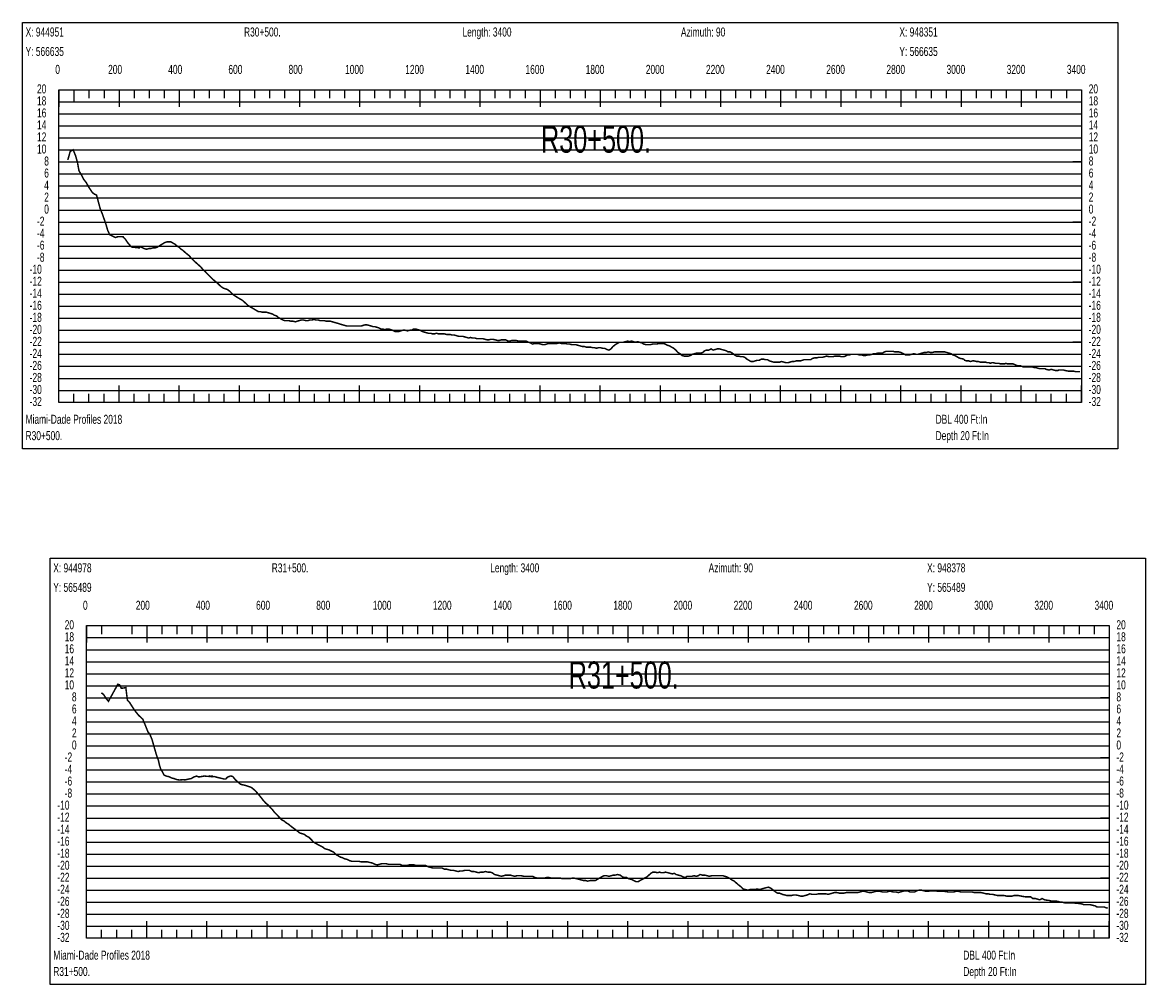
# Model space of a CAD drawing. Header units: inches. Extents: x 471865 to 538526, y 1054316 to 1102451.
# Tile 75 of 131: x 486997 to 490731, y 1099200 to 1102401. Entities that reach past the tile are written whole.
import ezdxf

# ---------------------------------------------------------------- set-up
doc = ezdxf.new("R2010")
doc.units = ezdxf.units.IN
doc.header["$MEASUREMENT"] = 0
for name, color, linetype in [('LABELS', 7, 'Continuous'), ('X_Gr1', 7, 'Continuous'), ('XSECTION', 7, 'Continuous')]:
    doc.layers.add(name, color=color, linetype=linetype)
doc.styles.get("Standard").update_dxf_attribs({"font": 'arial.ttf'})

msp = doc.modelspace()

# ---------------------------------------------------------------- linework, layer by layer
at = {"layer": 'X_Gr1', "color": 6, "linetype": 'Continuous', "lineweight": 18, "true_color": 0xff00ff, "transparency": 33554687, "const_width": 5}
for points in [[(487147.5, 1101943.5), (487147.5, 1101943.5), (487155.6, 1101972.2), (487165.3, 1101977.3), (487173, 1101958.7), (487179.6, 1101935.6), (487184.7, 1101907.3), (487191.3, 1101896.3), (487200.6, 1101878.8), (487209.8, 1101866.9), (487216.3, 1101854.4), (487228.8, 1101835.7), (487235, 1101830.3), (487243.1, 1101826.6), (487248.8, 1101805.3), (487255.5, 1101780.6), (487261.6, 1101765.9), (487273.3, 1101732.8), (487280.4, 1101709), (487286.7, 1101695.2), (487296.2, 1101690.4), (487305.4, 1101685.6), (487313.9, 1101688.1), (487321.4, 1101688.3), (487331.3, 1101688), (487339.1, 1101679.6), (487347.1, 1101667.8), (487353, 1101660.7), (487359.5, 1101653.9), (487366.2, 1101653.2), (487372.5, 1101652.4), (487378.8, 1101651.7), (487384.8, 1101650.9), (487385.4, 1101655), (487393.2, 1101653), (487400.5, 1101649), (487406.5, 1101647), (487411.8, 1101647), (487417.5, 1101649), (487423.7, 1101649), (487430.5, 1101651), (487437.5, 1101651), (487444.3, 1101653), (487450.8, 1101657), (487457.2, 1101661), (487463.8, 1101665), (487470.4, 1101669), (487477, 1101671), (487483.7, 1101671), (487490.4, 1101671), (487497.3, 1101667), (487504.3, 1101663), (487511.1, 1101657), (487517.6, 1101653), (487523.6, 1101647), (487529.9, 1101643), (487536.5, 1101637), (487543.6, 1101631), (487551.1, 1101625), (487557.9, 1101617), (487564.1, 1101611), (487570.3, 1101605), (487576.8, 1101599), (487583.7, 1101593), (487590.2, 1101587), (487596.9, 1101579), (487603.8, 1101573), (487610.9, 1101565), (487617.4, 1101559), (487623.2, 1101553), (487629.1, 1101547), (487636.2, 1101541), (487644, 1101535), (487651.9, 1101527), (487658.8, 1101521), (487664.8, 1101517), (487670.8, 1101515), (487677.7, 1101513), (487685.5, 1101507), (487693.4, 1101499), (487700.6, 1101493), (487707.1, 1101489), (487713.5, 1101485), (487720.4, 1101481), (487727.4, 1101477), (487734.3, 1101471), (487741, 1101465), (487747.4, 1101459), (487754.1, 1101455), (487760.9, 1101451), (487767.7, 1101447), (487774.4, 1101443), (487781.1, 1101439), (487787.8, 1101439), (487794.3, 1101437), (487800.8, 1101437), (487807.6, 1101437), (487814.6, 1101435), (487821.6, 1101433), (487828, 1101431), (487834.4, 1101427), (487841.2, 1101425), (487848.4, 1101419), (487855.8, 1101415), (487862.8, 1101411), (487869, 1101409), (487875.1, 1101409), (487881.9, 1101409), (487889.6, 1101407), (487897.3, 1101407), (487904.1, 1101405), (487910.4, 1101407), (487916.8, 1101409), (487923.9, 1101411), (487931.5, 1101411), (487938.9, 1101409), (487945.8, 1101409), (487952.1, 1101411), (487958.7, 1101411), (487965.7, 1101413), (487972.9, 1101411), (487979.9, 1101411), (487986.6, 1101409), (487993.5, 1101409), (488000.5, 1101409), (488007.5, 1101407), (488014.3, 1101407), (488020.8, 1101407), (488027.7, 1101405), (488034.7, 1101403), (488041.6, 1101401), (488048.3, 1101399), (488054.7, 1101397), (488061.5, 1101395), (488068.6, 1101393), (488075.8, 1101391), (488082.6, 1101391), (488088.8, 1101391), (488095.2, 1101391), (488102, 1101391), (488109.2, 1101391), (488116.5, 1101391), (488123, 1101391), (488129.2, 1101393), (488135.4, 1101395), (488142.2, 1101395), (488149.5, 1101393), (488156.3, 1101391), (488162.4, 1101389), (488168.3, 1101389), (488174.7, 1101387), (488181.7, 1101385), (488188.6, 1101381), (488195.2, 1101381), (488201.7, 1101379), (488208.4, 1101381), (488214.8, 1101381), (488221, 1101379), (488227.8, 1101377), (488235.2, 1101373), (488242.6, 1101373), (488249.2, 1101373), (488255.2, 1101375), (488261.8, 1101377), (488269.5, 1101377), (488277.5, 1101375), (488284.7, 1101377), (488291, 1101377), (488297.2, 1101381), (488304.2, 1101381), (488311.8, 1101379), (488319.1, 1101377), (488325.8, 1101373), (488332.4, 1101371), (488339.2, 1101369), (488346.2, 1101367), (488353.4, 1101367), (488360.3, 1101365), (488367, 1101365), (488373.5, 1101367), (488379.7, 1101365), (488386.1, 1101365), (488393, 1101365), (488400, 1101365), (488406.6, 1101363), (488412.6, 1101363), (488418.6, 1101363), (488425.4, 1101361), (488432.9, 1101361), (488440.2, 1101359), (488446.5, 1101357), (488452.6, 1101357), (488459.6, 1101357), (488467.2, 1101355), (488474.3, 1101353), (488480.3, 1101351), (488486.5, 1101353), (488493.7, 1101351), (488501.2, 1101351), (488507.9, 1101349), (488513.7, 1101349), (488519.9, 1101349), (488527.3, 1101349), (488535.1, 1101347), (488542, 1101345), (488547.7, 1101345), (488553.9, 1101347), (488561.4, 1101347), (488569.4, 1101345), (488576.4, 1101343), (488582.2, 1101343), (488588.4, 1101345), (488595.8, 1101345), (488603.7, 1101345), (488611.1, 1101341), (488617.4, 1101341), (488623.5, 1101343), (488630.4, 1101343), (488638.1, 1101343), (488645.6, 1101341), (488652.4, 1101341), (488658.4, 1101341), (488664.7, 1101341), (488671.9, 1101341), (488679.4, 1101337), (488686.4, 1101335), (488692.8, 1101331), (488699, 1101333), (488705.4, 1101333), (488712.6, 1101333), (488720.1, 1101331), (488726.9, 1101329), (488733, 1101329), (488739.4, 1101331), (488746.6, 1101333), (488753.9, 1101333), (488760.9, 1101333), (488767.5, 1101333), (488774.2, 1101333), (488781.3, 1101335), (488788.3, 1101333), (488795.1, 1101333), (488801.9, 1101333), (488809, 1101331), (488816.2, 1101331), (488823.2, 1101329), (488829.8, 1101329), (488836.5, 1101329), (488843.6, 1101327), (488851, 1101325), (488858, 1101323), (488864.8, 1101323), (488871.4, 1101321), (488878.5, 1101321), (488885.5, 1101321), (488892.4, 1101319), (488899.1, 1101319), (488905.8, 1101317), (488912.4, 1101319), (488919.1, 1101319), (488925.8, 1101317), (488933, 1101317), (488940.2, 1101313), (488947, 1101311), (488953.6, 1101315), (488960.5, 1101323), (488967.8, 1101329), (488975, 1101333), (488981.7, 1101337), (488988.1, 1101337), (488994.7, 1101337), (489001.8, 1101339), (489008.9, 1101341), (489015.5, 1101339), (489021.9, 1101341), (489028.4, 1101339), (489035.5, 1101337), (489042.6, 1101339), (489049.4, 1101337), (489056, 1101335), (489062.8, 1101331), (489070, 1101329), (489077.4, 1101329), (489084.9, 1101329), (489092, 1101331), (489098.7, 1101331), (489105.4, 1101331), (489112.5, 1101333), (489120, 1101333), (489127.4, 1101333), (489134.5, 1101331), (489141.2, 1101327), (489148.1, 1101325), (489155.2, 1101321), (489162.3, 1101317), (489169.4, 1101311), (489176.4, 1101303), (489183.1, 1101299), (489189.8, 1101293), (489196.6, 1101291), (489204, 1101291), (489211.2, 1101291), (489217.9, 1101293), (489224.4, 1101297), (489231.2, 1101299), (489238.5, 1101301), (489245.7, 1101301), (489252.3, 1101301), (489258.8, 1101303), (489265.4, 1101309), (489272.4, 1101311), (489279.4, 1101311), (489286.5, 1101315), (489293.5, 1101311), (489300.3, 1101313), (489307.3, 1101315), (489314.5, 1101315), (489321.9, 1101313), (489329.2, 1101311), (489336.3, 1101309), (489343.2, 1101305), (489350, 1101305), (489357.1, 1101301), (489364.3, 1101295), (489371.4, 1101291), (489378.4, 1101291), (489385.2, 1101289), (489392, 1101289), (489398.8, 1101287), (489405.5, 1101281), (489412.3, 1101277), (489419.2, 1101273), (489426.2, 1101273), (489432.9, 1101275), (489439.7, 1101277), (489446.7, 1101277), (489453.8, 1101281), (489460.7, 1101281), (489467.5, 1101279), (489474.2, 1101279), (489480.9, 1101275), (489487.6, 1101273), (489494.5, 1101271), (489501.4, 1101271), (489508, 1101271), (489514.5, 1101271), (489521.1, 1101273), (489528.3, 1101271), (489535.7, 1101269), (489542.7, 1101269), (489549, 1101271), (489555.2, 1101273), (489562.1, 1101273), (489569.7, 1101275), (489576.9, 1101275), (489583.4, 1101275), (489589.6, 1101277), (489596.1, 1101279), (489603.5, 1101279), (489610.8, 1101279), (489617.5, 1101279), (489623.5, 1101283), (489629.9, 1101285), (489637.2, 1101285), (489644.7, 1101287), (489651.7, 1101287), (489657.7, 1101287), (489663.8, 1101289), (489670.9, 1101291), (489678.7, 1101289), (489686.1, 1101289), (489692.4, 1101289), (489698.4, 1101291), (489705.1, 1101291), (489712.7, 1101291), (489720.2, 1101289), (489727, 1101289), (489733.3, 1101291), (489739.5, 1101295), (489746.3, 1101295), (489753.3, 1101297), (489759.9, 1101297), (489766.4, 1101297), (489772.9, 1101297), (489779.6, 1101295), (489786.6, 1101295), (489793.6, 1101293), (489800.7, 1101293), (489807.7, 1101295), (489814.6, 1101295), (489821.3, 1101297), (489827.7, 1101299), (489834.1, 1101299), (489841.3, 1101301), (489849, 1101301), (489856.4, 1101301), (489862.9, 1101305), (489869.1, 1101307), (489876, 1101307), (489883.6, 1101307), (489891.2, 1101307), (489898, 1101305), (489904.4, 1101305), (489911, 1101305), (489918.3, 1101303), (489926.2, 1101299), (489933.3, 1101295), (489939.8, 1101295), (489946.4, 1101295), (489953.3, 1101297), (489960.6, 1101299), (489967.8, 1101297), (489974.6, 1101297), (489981.4, 1101299), (489988.2, 1101301), (489995, 1101303), (490001.8, 1101303), (490008.7, 1101305), (490015.7, 1101303), (490022.6, 1101303), (490029.4, 1101305), (490036.2, 1101305), (490042.9, 1101305), (490049.7, 1101305), (490056.5, 1101305), (490063.6, 1101305), (490070.7, 1101303), (490077.6, 1101301), (490084.3, 1101299), (490090.6, 1101295), (490097.2, 1101293), (490104.1, 1101289), (490110.8, 1101285), (490117.1, 1101283), (490126.4, 1101281), (490129.9, 1101277), (490136.7, 1101275), (490143.3, 1101275), (490149.6, 1101273), (490155.7, 1101275), (490161.9, 1101275), (490168.4, 1101273), (490175.2, 1101273), (490181.6, 1101271), (490190.1, 1101271), (490193, 1101271), (490199.1, 1101271), (490205.4, 1101269), (490210.9, 1101269), (490215.5, 1101267), (490220.1, 1101269), (490225.1, 1101269), (490232.6, 1101267), (490234.7, 1101267), (490238.9, 1101267), (490243.7, 1101267), (490249, 1101265), (490256.3, 1101265), (490258.2, 1101265), (490262.2, 1101265), (490267.1, 1101267), (490272.5, 1101265), (490277.1, 1101265), (490280.9, 1101265), (490285.4, 1101265), (490290.9, 1101265), (490296, 1101263), (490300.4, 1101261), (490305.1, 1101259), (490310.1, 1101259), (490315, 1101259), (490319.8, 1101257), (490325, 1101255), (490330.4, 1101255), (490335.2, 1101255), (490340.2, 1101255), (490345.5, 1101255), (490353.3, 1101255), (490355.6, 1101255), (490360.6, 1101253), (490366.2, 1101253), (490372, 1101251), (490379.8, 1101249), (490382.4, 1101249), (490387.9, 1101249), (490397.4, 1101249), (490400.3, 1101247), (490408.6, 1101245), (490411.5, 1101245), (490417.7, 1101247), (490424.7, 1101245), (490431.3, 1101243), (490440, 1101243), (490443.1, 1101245), (490449.9, 1101245), (490457.4, 1101245), (490464.3, 1101243), (490473.9, 1101241), (490477.3, 1101241), (490484.4, 1101241), (490492, 1101241), (490499.4, 1101239), (490509.8, 1101239), (490513.1, 1101239)], [(487259.2, 1100170.7), (487259.2, 1100170.7), (487266, 1100165.7), (487275.1, 1100151.9), (487282.7, 1100142.6), (487313.9, 1100199.4), (487319.7, 1100197.3), (487325.6, 1100186), (487333.7, 1100186.8), (487340.4, 1100188.4), (487345.6, 1100146.8), (487353.3, 1100138.2), (487359.8, 1100127.9), (487369.8, 1100112.3), (487383, 1100095.9), (487389, 1100090.4), (487396.9, 1100083.2), (487405.1, 1100063.1), (487413.9, 1100041), (487420.1, 1100033.6), (487427.7, 1100015), (487437, 1099982.2), (487442.4, 1099963.7), (487448.5, 1099947.3), (487452.3, 1099930.4), (487457, 1099915.2), (487461.4, 1099909.1), (487467.2, 1099897.7), (487474, 1099894.1), (487484.7, 1099891.6), (487493.2, 1099887.4), (487501.3, 1099885.4), (487510.2, 1099882.1), (487518.9, 1099880.8), (487528.6, 1099881.7), (487538.8, 1099881.5), (487550.1, 1099884.1), (487558.4, 1099885.7), (487566.2, 1099890.7), (487575.5, 1099893.7), (487583.2, 1099890.9), (487592.7, 1099892.4), (487601.2, 1099894), (487607.8, 1099893.3), (487614.1, 1099892.7), (487619.6, 1099894.3), (487620.4, 1099892.1), (487626.7, 1099894.3), (487626.8, 1099891.5), (487634.1, 1099892.3), (487641.8, 1099890.3), (487649.9, 1099888.3), (487658.1, 1099886.3), (487665.9, 1099884.3), (487672.9, 1099884.3), (487678.6, 1099890.3), (487683.8, 1099892.3), (487689.4, 1099894.3), (487696.1, 1099892.3), (487704.1, 1099882.3), (487713, 1099874.3), (487722.5, 1099866.3), (487731.7, 1099864.3), (487739.5, 1099862.3), (487745.8, 1099860.3), (487751.4, 1099858.3), (487757.6, 1099856.3), (487765.1, 1099850.3), (487773.5, 1099842.3), (487782.2, 1099832.3), (487790.3, 1099822.3), (487798, 1099812.3), (487805.4, 1099804.3), (487812.7, 1099798.3), (487820.2, 1099790.3), (487827.8, 1099782.3), (487835.5, 1099772.3), (487843.5, 1099764.3), (487851.3, 1099756.3), (487859.2, 1099748.3), (487866.6, 1099744.3), (487873.7, 1099738.3), (487880.6, 1099734.3), (487887.9, 1099728.3), (487895.7, 1099722.3), (487903.7, 1099716.3), (487911.6, 1099710.3), (487919.2, 1099704.3), (487926.2, 1099702.3), (487933.4, 1099700.3), (487941.1, 1099694.3), (487949.3, 1099690.3), (487957.3, 1099682.3), (487964.6, 1099674.3), (487971.4, 1099670.3), (487978.5, 1099666.3), (487986.2, 1099662.3), (487994.3, 1099658.3), (488001.9, 1099652.3), (488008.8, 1099650.3), (488015.9, 1099648.3), (488023.8, 1099644.3), (488032.2, 1099640.3), (488040, 1099632.3), (488047, 1099628.3), (488053.7, 1099624.3), (488060.9, 1099622.3), (488069.2, 1099618.3), (488077.5, 1099616.3), (488085.1, 1099612.3), (488091.8, 1099610.3), (488098.8, 1099610.3), (488106.7, 1099610.3), (488115.2, 1099610.3), (488123.4, 1099608.3), (488130.6, 1099608.3), (488137.4, 1099608.3), (488144.7, 1099608.3), (488152.6, 1099606.3), (488161, 1099604.3), (488169.1, 1099600.3), (488176.6, 1099598.3), (488183.8, 1099600.3), (488190.9, 1099602.3), (488198.4, 1099602.3), (488206.3, 1099602.3), (488214.3, 1099600.3), (488222.1, 1099600.3), (488229.4, 1099600.3), (488236.7, 1099600.3), (488244.4, 1099600.3), (488252.4, 1099600.3), (488260.5, 1099596.3), (488268, 1099596.3), (488275.2, 1099596.3), (488282.6, 1099598.3), (488290.6, 1099598.3), (488298.9, 1099598.3), (488306.8, 1099596.3), (488314.4, 1099596.3), (488321.8, 1099596.3), (488329.3, 1099596.3), (488337.3, 1099596.3), (488345.3, 1099592.3), (488353, 1099590.3), (488360.2, 1099588.3), (488367.3, 1099588.3), (488375, 1099588.3), (488383, 1099588.3), (488391.4, 1099588.3), (488399.6, 1099584.3), (488407, 1099584.3), (488414, 1099582.3), (488421.1, 1099580.3), (488429.1, 1099580.3), (488437.4, 1099578.3), (488445.5, 1099576.3), (488453.1, 1099578.3), (488460.4, 1099578.3), (488467.9, 1099580.3), (488475.5, 1099580.3), (488483.1, 1099580.3), (488490.8, 1099576.3), (488498.5, 1099576.3), (488506.3, 1099574.3), (488513.9, 1099572.3), (488521.4, 1099574.3), (488529, 1099574.3), (488536.5, 1099576.3), (488544, 1099574.3), (488551.3, 1099574.3), (488558.7, 1099572.3), (488566.7, 1099566.3), (488574.8, 1099564.3), (488582.6, 1099562.3), (488589.7, 1099560.3), (488596.3, 1099562.3), (488603.4, 1099564.3), (488611, 1099564.3), (488619, 1099564.3), (488626.7, 1099562.3), (488633.8, 1099560.3), (488640.9, 1099562.3), (488648.3, 1099562.3), (488656.2, 1099562.3), (488664.1, 1099560.3), (488671.5, 1099560.3), (488678.6, 1099560.3), (488685.7, 1099560.3), (488693.5, 1099560.3), (488701.7, 1099556.3), (488709.6, 1099554.3), (488717.3, 1099554.3), (488724.5, 1099554.3), (488731.8, 1099554.3), (488739.4, 1099556.3), (488747.3, 1099556.3), (488755.4, 1099554.3), (488763, 1099554.3), (488770.3, 1099554.3), (488777.4, 1099554.3), (488785.1, 1099554.3), (488793.5, 1099552.3), (488802, 1099552.3), (488810, 1099552.3), (488817.2, 1099552.3), (488824.1, 1099554.3), (488831.5, 1099554.3), (488839.3, 1099552.3), (488847.3, 1099550.3), (488855, 1099548.3), (488862.3, 1099546.3), (488869.4, 1099546.3), (488876.6, 1099544.3), (488884.6, 1099546.3), (488893.1, 1099546.3), (488901.2, 1099546.3), (488908.5, 1099550.3), (488915.1, 1099554.3), (488922.3, 1099558.3), (488930.6, 1099562.3), (488939.2, 1099562.3), (488947.3, 1099560.3), (488954.2, 1099562.3), (488960.7, 1099564.3), (488967.6, 1099564.3), (488975.5, 1099566.3), (488984.1, 1099564.3), (488992.3, 1099558.3), (488999.2, 1099556.3), (489005.7, 1099556.3), (489012.9, 1099552.3), (489021.2, 1099550.3), (489029.7, 1099546.3), (489037.3, 1099542.3), (489043.9, 1099542.3), (489050.4, 1099546.3), (489057.6, 1099550.3), (489065.2, 1099554.3), (489072.8, 1099558.3), (489079.8, 1099564.3), (489086.1, 1099570.3), (489092.8, 1099574.3), (489100.3, 1099574.3), (489108.1, 1099572.3), (489115.3, 1099574.3), (489121.6, 1099572.3), (489127.9, 1099572.3), (489135, 1099574.3), (489143, 1099572.3), (489150.9, 1099570.3), (489157.9, 1099568.3), (489164.1, 1099570.3), (489170.4, 1099566.3), (489177.8, 1099564.3), (489186.2, 1099562.3), (489193.8, 1099558.3), (489200.3, 1099556.3), (489206.3, 1099560.3), (489213.6, 1099560.3), (489222.1, 1099560.3), (489230.3, 1099562.3), (489237.3, 1099560.3), (489243.5, 1099562.3), (489250.1, 1099566.3), (489257.8, 1099564.3), (489265.9, 1099564.3), (489274, 1099562.3), (489281.3, 1099560.3), (489288.2, 1099562.3), (489295.3, 1099562.3), (489303.1, 1099562.3), (489311.3, 1099562.3), (489319.1, 1099562.3), (489326, 1099562.3), (489332.5, 1099560.3), (489339.4, 1099558.3), (489347.4, 1099554.3), (489355.8, 1099548.3), (489363.5, 1099544.3), (489370.4, 1099538.3), (489377.2, 1099532.3), (489385, 1099526.3), (489393.4, 1099518.3), (489401.4, 1099516.3), (489408.7, 1099514.3), (489415.5, 1099516.3), (489422.9, 1099516.3), (489431.3, 1099516.3), (489439.9, 1099518.3), (489447.9, 1099516.3), (489454.7, 1099518.3), (489461.4, 1099520.3), (489468.8, 1099522.3), (489477.2, 1099524.3), (489485.9, 1099520.3), (489493.8, 1099514.3), (489500.9, 1099508.3), (489507.7, 1099504.3), (489515, 1099504.3), (489523.3, 1099500.3), (489531.8, 1099498.3), (489539.7, 1099496.3), (489546.4, 1099496.3), (489553.1, 1099496.3), (489560.8, 1099498.3), (489569.2, 1099498.3), (489577.8, 1099496.3), (489585.2, 1099494.3), (489591.7, 1099494.3), (489598.4, 1099496.3), (489606.2, 1099498.3), (489614.7, 1099502.3), (489622.7, 1099500.3), (489629.9, 1099500.3), (489636.6, 1099500.3), (489643.7, 1099502.3), (489651.5, 1099502.3), (489659.8, 1099502.3), (489667.9, 1099502.3), (489675.6, 1099500.3), (489682.7, 1099502.3), (489689.7, 1099504.3), (489697.1, 1099506.3), (489705.2, 1099506.3), (489713.4, 1099504.3), (489721.1, 1099504.3), (489728.3, 1099504.3), (489735.3, 1099506.3), (489743, 1099506.3), (489751.1, 1099506.3), (489759.3, 1099506.3), (489767, 1099506.3), (489774.2, 1099506.3), (489781.3, 1099508.3), (489788.7, 1099510.3), (489796.5, 1099510.3), (489804.5, 1099508.3), (489812.5, 1099506.3), (489820, 1099506.3), (489826.9, 1099508.3), (489833.9, 1099510.3), (489841.2, 1099510.3), (489848.7, 1099510.3), (489856.4, 1099508.3), (489863.9, 1099508.3), (489871.1, 1099508.3), (489877.8, 1099510.3), (489884.8, 1099510.3), (489892.8, 1099508.3), (489901.4, 1099508.3), (489909.3, 1099506.3), (489916.2, 1099508.3), (489923, 1099510.3), (489930.7, 1099512.3), (489939.5, 1099512.3), (489948.3, 1099508.3), (489956.3, 1099508.3), (489963.4, 1099508.3), (489970.3, 1099512.3), (489977.9, 1099514.3), (489986.2, 1099514.3), (489994.4, 1099512.3), (490002, 1099510.3), (490009, 1099510.3), (490016.3, 1099512.3), (490024.5, 1099512.3), (490033, 1099512.3), (490040.7, 1099510.3), (490047.7, 1099510.3), (490054.8, 1099510.3), (490062.7, 1099510.3), (490075.4, 1099508.3), (490079.1, 1099508.3), (490086.2, 1099508.3), (490093.1, 1099508.3), (490100.7, 1099510.3), (490109, 1099510.3), (490117, 1099508.3), (490124.2, 1099508.3), (490131, 1099508.3), (490138.5, 1099508.3), (490150.7, 1099508.3), (490154.7, 1099508.3), (490162.1, 1099506.3), (490169.2, 1099506.3), (490176.5, 1099506.3), (490184.5, 1099506.3), (490192.9, 1099504.3), (490200.6, 1099502.3), (490207.6, 1099502.3), (490214.7, 1099500.3), (490222.7, 1099500.3), (490231.2, 1099498.3), (490239.3, 1099496.3), (490246.7, 1099496.3), (490253.7, 1099496.3), (490261.6, 1099496.3), (490270.3, 1099494.3), (490279, 1099494.3), (490286.4, 1099494.3), (490293.1, 1099496.3), (490300.3, 1099496.3), (490309, 1099496.3), (490318.3, 1099494.3), (490330.8, 1099492.3), (490334.4, 1099492.3), (490341.3, 1099492.3), (490348.7, 1099492.3), (490356.9, 1099486.3), (490365.1, 1099486.3), (490372.4, 1099484.3), (490379.4, 1099482.3), (490387, 1099486.3), (490395.1, 1099482.3), (490406.6, 1099480.3), (490410.1, 1099480.3), (490417.2, 1099478.3), (490424.3, 1099478.3), (490431.5, 1099478.3), (490442.6, 1099476.3), (490446.6, 1099474.3), (490454.3, 1099474.3), (490462, 1099472.3), (490469.5, 1099472.3), (490480.9, 1099472.3), (490484.7, 1099472.3), (490492.1, 1099472.3), (490499.7, 1099470.3), (490507.7, 1099470.3), (490520.6, 1099468.3), (490524.7, 1099466.3), (490532.2, 1099466.3), (490538.9, 1099466.3), (490546, 1099466.3), (490554, 1099464.3), (490562.5, 1099462.3), (490570.3, 1099458.3), (490577.2, 1099458.3), (490583.7, 1099458.3), (490594.3, 1099458.3), (490598.2, 1099456.3), (490605.6, 1099454.3)]]:
    msp.add_lwpolyline(points, dxfattribs=at)
at = {"layer": 'XSECTION', "color": 18, "linetype": 'Continuous', "true_color": 0x000000}
for points in [[(486996.7, 1102401), (490639.1, 1102401), (490639.1, 1100983), (486996.7, 1100983), (486996.7, 1102401)], [(487117.9, 1102177), (490517.9, 1102177), (490517.9, 1101137), (487117.9, 1101137), (487117.9, 1102177)], [(487117.9, 1102177), (487117.9, 1102120.6)], [(487117.9, 1102177), (487117.9, 1102120.6)], [(487117.9, 1102177), (487117.9, 1102149)], [(487117.9, 1102177), (487117.9, 1102149)], [(487167.9, 1102177), (487167.9, 1102137)], [(487217.9, 1102177), (487217.9, 1102149)], [(487267.9, 1102177), (487267.9, 1102149)], [(487317.9, 1102177), (487317.9, 1102120.6)], [(487317.9, 1102177), (487317.9, 1102149)], [(487367.9, 1102177), (487367.9, 1102149)], [(487417.9, 1102177), (487417.9, 1102149)], [(487467.9, 1102177), (487467.9, 1102149)], [(487517.9, 1102177), (487517.9, 1102120.6)], [(487517.9, 1102177), (487517.9, 1102149)], [(487567.9, 1102177), (487567.9, 1102149)], [(487617.9, 1102177), (487617.9, 1102149)], [(487667.9, 1102177), (487667.9, 1102149)], [(487717.9, 1102177), (487717.9, 1102120.6)], [(487717.9, 1102177), (487717.9, 1102149)], [(487767.9, 1102177), (487767.9, 1102149)], [(487817.9, 1102177), (487817.9, 1102149)], [(487867.9, 1102177), (487867.9, 1102149)], [(487917.9, 1102177), (487917.9, 1102120.6)], [(487917.9, 1102177), (487917.9, 1102149)], [(487967.9, 1102177), (487967.9, 1102149)], [(488017.9, 1102177), (488017.9, 1102149)], [(488067.9, 1102177), (488067.9, 1102149)], [(488117.9, 1102177), (488117.9, 1102120.6)], [(488117.9, 1102177), (488117.9, 1102149)], [(488167.9, 1102177), (488167.9, 1102149)], [(488217.9, 1102177), (488217.9, 1102149)], [(488267.9, 1102177), (488267.9, 1102149)], [(488317.9, 1102177), (488317.9, 1102120.6)], [(488317.9, 1102177), (488317.9, 1102149)], [(488367.9, 1102177), (488367.9, 1102149)], [(488417.9, 1102177), (488417.9, 1102149)], [(488467.9, 1102177), (488467.9, 1102149)], [(488517.9, 1102177), (488517.9, 1102120.6)], [(488517.9, 1102177), (488517.9, 1102149)], [(488567.9, 1102177), (488567.9, 1102149)], [(488617.9, 1102177), (488617.9, 1102149)], [(488667.9, 1102177), (488667.9, 1102149)], [(488717.9, 1102177), (488717.9, 1102120.6)], [(488717.9, 1102177), (488717.9, 1102149)], [(488767.9, 1102177), (488767.9, 1102149)], [(488817.9, 1102177), (488817.9, 1102149)], [(488867.9, 1102177), (488867.9, 1102149)], [(488917.9, 1102177), (488917.9, 1102120.6)], [(488917.9, 1102177), (488917.9, 1102149)], [(488967.9, 1102177), (488967.9, 1102149)], [(489017.9, 1102177), (489017.9, 1102149)], [(489067.9, 1102177), (489067.9, 1102149)], [(489117.9, 1102177), (489117.9, 1102120.6)], [(489117.9, 1102177), (489117.9, 1102149)], [(489167.9, 1102177), (489167.9, 1102149)], [(489217.9, 1102177), (489217.9, 1102149)], [(489267.9, 1102177), (489267.9, 1102149)], [(489317.9, 1102177), (489317.9, 1102120.6)], [(489317.9, 1102177), (489317.9, 1102149)], [(489367.9, 1102177), (489367.9, 1102149)], [(489417.9, 1102177), (489417.9, 1102149)], [(489467.9, 1102177), (489467.9, 1102149)], [(489517.9, 1102177), (489517.9, 1102120.6)], [(489517.9, 1102177), (489517.9, 1102149)], [(489567.9, 1102177), (489567.9, 1102149)], [(489617.9, 1102177), (489617.9, 1102149)], [(489667.9, 1102177), (489667.9, 1102149)], [(489717.9, 1102177), (489717.9, 1102120.6)], [(489717.9, 1102177), (489717.9, 1102149)], [(489767.9, 1102177), (489767.9, 1102149)], [(489817.9, 1102177), (489817.9, 1102149)], [(489867.9, 1102177), (489867.9, 1102149)], [(489917.9, 1102177), (489917.9, 1102120.6)], [(489917.9, 1102177), (489917.9, 1102149)], [(489967.9, 1102177), (489967.9, 1102149)], [(490017.9, 1102177), (490017.9, 1102149)], [(490067.9, 1102177), (490067.9, 1102149)], [(490117.9, 1102177), (490117.9, 1102120.6)], [(490117.9, 1102177), (490117.9, 1102149)], [(490167.9, 1102177), (490167.9, 1102149)], [(490217.9, 1102177), (490217.9, 1102149)], [(490267.9, 1102177), (490267.9, 1102149)], [(490317.9, 1102177), (490317.9, 1102120.6)], [(490317.9, 1102177), (490317.9, 1102149)], [(490367.9, 1102177), (490367.9, 1102149)], [(490417.9, 1102177), (490417.9, 1102149)], [(490467.9, 1102177), (490467.9, 1102149)], [(490517.9, 1102177), (490517.9, 1102120.6)], [(490517.9, 1102177), (490517.9, 1102149)], [(487117.9, 1101937), (487145.9, 1101937)], [(490517.9, 1101937), (490489.9, 1101937)], [(487117.9, 1101737), (487145.9, 1101737)], [(490517.9, 1101737), (490489.9, 1101737)], [(487117.9, 1101537), (487145.9, 1101537)], [(490517.9, 1101537), (490489.9, 1101537)], [(487117.9, 1101337), (487145.9, 1101337)], [(490517.9, 1101337), (490489.9, 1101337)], [(487117.9, 1101137), (487117.9, 1101193.4)], [(487117.9, 1101137), (487117.9, 1101193.4)], [(487317.9, 1101137), (487317.9, 1101193.4)], [(487517.9, 1101137), (487517.9, 1101193.4)], [(487717.9, 1101137), (487717.9, 1101193.4)], [(487917.9, 1101137), (487917.9, 1101193.4)], [(488117.9, 1101137), (488117.9, 1101193.4)], [(488317.9, 1101137), (488317.9, 1101193.4)], [(488517.9, 1101137), (488517.9, 1101193.4)], [(488717.9, 1101137), (488717.9, 1101193.4)], [(488917.9, 1101137), (488917.9, 1101193.4)], [(489117.9, 1101137), (489117.9, 1101193.4)], [(489317.9, 1101137), (489317.9, 1101193.4)], [(489517.9, 1101137), (489517.9, 1101193.4)], [(489717.9, 1101137), (489717.9, 1101193.4)], [(489917.9, 1101137), (489917.9, 1101193.4)], [(490117.9, 1101137), (490117.9, 1101193.4)], [(490317.9, 1101137), (490317.9, 1101193.4)], [(490517.9, 1101137), (490517.9, 1101193.4)], [(487117.9, 1101137), (487117.9, 1101165)], [(487117.9, 1101137), (487117.9, 1101165)], [(487167.9, 1101137), (487167.9, 1101165)], [(487217.9, 1101137), (487217.9, 1101165)], [(487267.9, 1101137), (487267.9, 1101165)], [(487317.9, 1101137), (487317.9, 1101165)], [(487367.9, 1101137), (487367.9, 1101165)], [(487417.9, 1101137), (487417.9, 1101165)], [(487467.9, 1101137), (487467.9, 1101165)], [(487517.9, 1101137), (487517.9, 1101165)], [(487567.9, 1101137), (487567.9, 1101165)], [(487617.9, 1101137), (487617.9, 1101165)], [(487667.9, 1101137), (487667.9, 1101165)], [(487717.9, 1101137), (487717.9, 1101165)], [(487767.9, 1101137), (487767.9, 1101165)], [(487817.9, 1101137), (487817.9, 1101165)], [(487867.9, 1101137), (487867.9, 1101165)], [(487917.9, 1101137), (487917.9, 1101165)], [(487967.9, 1101137), (487967.9, 1101165)], [(488017.9, 1101137), (488017.9, 1101165)], [(488067.9, 1101137), (488067.9, 1101165)], [(488117.9, 1101137), (488117.9, 1101165)], [(488167.9, 1101137), (488167.9, 1101165)], [(488217.9, 1101137), (488217.9, 1101165)], [(488267.9, 1101137), (488267.9, 1101165)], [(488317.9, 1101137), (488317.9, 1101165)], [(488367.9, 1101137), (488367.9, 1101165)], [(488417.9, 1101137), (488417.9, 1101165)], [(488467.9, 1101137), (488467.9, 1101165)], [(488517.9, 1101137), (488517.9, 1101165)], [(488567.9, 1101137), (488567.9, 1101165)], [(488617.9, 1101137), (488617.9, 1101165)], [(488667.9, 1101137), (488667.9, 1101165)], [(488717.9, 1101137), (488717.9, 1101165)], [(488767.9, 1101137), (488767.9, 1101165)], [(488817.9, 1101137), (488817.9, 1101165)], [(488867.9, 1101137), (488867.9, 1101165)], [(488917.9, 1101137), (488917.9, 1101165)], [(488967.9, 1101137), (488967.9, 1101165)], [(489017.9, 1101137), (489017.9, 1101165)], [(489067.9, 1101137), (489067.9, 1101165)], [(489117.9, 1101137), (489117.9, 1101165)], [(489167.9, 1101137), (489167.9, 1101165)], [(489217.9, 1101137), (489217.9, 1101165)], [(489267.9, 1101137), (489267.9, 1101165)], [(489317.9, 1101137), (489317.9, 1101165)], [(489367.9, 1101137), (489367.9, 1101165)], [(489417.9, 1101137), (489417.9, 1101165)], [(489467.9, 1101137), (489467.9, 1101165)], [(489517.9, 1101137), (489517.9, 1101165)], [(489567.9, 1101137), (489567.9, 1101165)], [(489617.9, 1101137), (489617.9, 1101165)], [(489667.9, 1101137), (489667.9, 1101165)], [(489717.9, 1101137), (489717.9, 1101165)], [(489767.9, 1101137), (489767.9, 1101165)], [(489817.9, 1101137), (489817.9, 1101165)], [(489867.9, 1101137), (489867.9, 1101165)], [(489917.9, 1101137), (489917.9, 1101165)], [(489967.9, 1101137), (489967.9, 1101165)], [(490017.9, 1101137), (490017.9, 1101165)], [(490067.9, 1101137), (490067.9, 1101165)], [(490117.9, 1101137), (490117.9, 1101165)], [(490167.9, 1101137), (490167.9, 1101165)], [(490217.9, 1101137), (490217.9, 1101165)], [(490267.9, 1101137), (490267.9, 1101165)], [(490317.9, 1101137), (490317.9, 1101165)], [(490367.9, 1101137), (490367.9, 1101165)], [(490417.9, 1101137), (490417.9, 1101165)], [(490467.9, 1101137), (490467.9, 1101165)], [(490517.9, 1101137), (490517.9, 1101165)], [(487088.8, 1100618.3), (490731.2, 1100618.3), (490731.2, 1099200.3), (487088.8, 1099200.3), (487088.8, 1100618.3)], [(487210, 1100394.3), (490610, 1100394.3), (490610, 1099354.3), (487210, 1099354.3), (487210, 1100394.3)], [(487210, 1100394.3), (487210, 1100337.9)], [(487210, 1100394.3), (487210, 1100337.9)], [(487210, 1100394.3), (487210, 1100366.3)], [(487210, 1100394.3), (487210, 1100366.3)], [(487260, 1100394.3), (487260, 1100366.3)], [(487360, 1100394.3), (487360, 1100366.3)], [(487410, 1100394.3), (487410, 1100337.9)], [(487410, 1100394.3), (487410, 1100366.3)], [(487460, 1100394.3), (487460, 1100366.3)], [(487510, 1100394.3), (487510, 1100366.3)], [(487560, 1100394.3), (487560, 1100366.3)], [(487610, 1100394.3), (487610, 1100337.9)], [(487610, 1100394.3), (487610, 1100366.3)], [(487660, 1100394.3), (487660, 1100366.3)], [(487710, 1100394.3), (487710, 1100366.3)], [(487760, 1100394.3), (487760, 1100366.3)], [(487810, 1100394.3), (487810, 1100337.9)], [(487810, 1100394.3), (487810, 1100366.3)], [(487860, 1100394.3), (487860, 1100366.3)], [(487910, 1100394.3), (487910, 1100366.3)], [(487960, 1100394.3), (487960, 1100366.3)], [(488010, 1100394.3), (488010, 1100337.9)], [(488010, 1100394.3), (488010, 1100366.3)], [(488060, 1100394.3), (488060, 1100366.3)], [(488110, 1100394.3), (488110, 1100366.3)], [(488160, 1100394.3), (488160, 1100366.3)], [(488210, 1100394.3), (488210, 1100337.9)], [(488210, 1100394.3), (488210, 1100366.3)], [(488260, 1100394.3), (488260, 1100366.3)], [(488310, 1100394.3), (488310, 1100366.3)], [(488360, 1100394.3), (488360, 1100366.3)], [(488410, 1100394.3), (488410, 1100337.9)], [(488410, 1100394.3), (488410, 1100366.3)], [(488460, 1100394.3), (488460, 1100366.3)], [(488510, 1100394.3), (488510, 1100366.3)], [(488560, 1100394.3), (488560, 1100366.3)], [(488610, 1100394.3), (488610, 1100337.9)], [(488610, 1100394.3), (488610, 1100366.3)], [(488660, 1100394.3), (488660, 1100366.3)], [(488710, 1100394.3), (488710, 1100366.3)], [(488760, 1100394.3), (488760, 1100366.3)], [(488810, 1100394.3), (488810, 1100337.9)], [(488810, 1100394.3), (488810, 1100366.3)], [(488860, 1100394.3), (488860, 1100366.3)], [(488910, 1100394.3), (488910, 1100366.3)], [(488960, 1100394.3), (488960, 1100366.3)], [(489010, 1100394.3), (489010, 1100337.9)], [(489010, 1100394.3), (489010, 1100366.3)], [(489060, 1100394.3), (489060, 1100366.3)], [(489110, 1100394.3), (489110, 1100366.3)], [(489160, 1100394.3), (489160, 1100366.3)], [(489210, 1100394.3), (489210, 1100337.9)], [(489210, 1100394.3), (489210, 1100366.3)], [(489260, 1100394.3), (489260, 1100366.3)], [(489310, 1100394.3), (489310, 1100366.3)], [(489360, 1100394.3), (489360, 1100366.3)], [(489410, 1100394.3), (489410, 1100337.9)], [(489410, 1100394.3), (489410, 1100366.3)], [(489460, 1100394.3), (489460, 1100366.3)], [(489510, 1100394.3), (489510, 1100366.3)], [(489560, 1100394.3), (489560, 1100366.3)], [(489610, 1100394.3), (489610, 1100337.9)], [(489610, 1100394.3), (489610, 1100366.3)], [(489660, 1100394.3), (489660, 1100366.3)], [(489710, 1100394.3), (489710, 1100366.3)], [(489760, 1100394.3), (489760, 1100366.3)], [(489810, 1100394.3), (489810, 1100337.9)], [(489810, 1100394.3), (489810, 1100366.3)], [(489860, 1100394.3), (489860, 1100366.3)], [(489910, 1100394.3), (489910, 1100366.3)], [(489960, 1100394.3), (489960, 1100366.3)], [(490010, 1100394.3), (490010, 1100337.9)], [(490010, 1100394.3), (490010, 1100366.3)], [(490060, 1100394.3), (490060, 1100366.3)], [(490110, 1100394.3), (490110, 1100366.3)], [(490160, 1100394.3), (490160, 1100366.3)], [(490210, 1100394.3), (490210, 1100337.9)], [(490210, 1100394.3), (490210, 1100366.3)], [(490260, 1100394.3), (490260, 1100366.3)], [(490310, 1100394.3), (490310, 1100366.3)], [(490360, 1100394.3), (490360, 1100366.3)], [(490410, 1100394.3), (490410, 1100337.9)], [(490410, 1100394.3), (490410, 1100366.3)], [(490460, 1100394.3), (490460, 1100366.3)], [(490510, 1100394.3), (490510, 1100366.3)], [(490560, 1100394.3), (490560, 1100366.3)], [(490610, 1100394.3), (490610, 1100337.9)], [(490610, 1100394.3), (490610, 1100366.3)], [(487210, 1100154.3), (487238, 1100154.3)], [(490610, 1100154.3), (490582, 1100154.3)], [(487210, 1099954.3), (487238, 1099954.3)], [(490610, 1099954.3), (490582, 1099954.3)], [(487210, 1099754.3), (487238, 1099754.3)], [(490610, 1099754.3), (490582, 1099754.3)], [(487210, 1099554.3), (487238, 1099554.3)], [(490610, 1099554.3), (490582, 1099554.3)], [(487210, 1099354.3), (487210, 1099410.7)], [(487210, 1099354.3), (487210, 1099410.7)], [(487410, 1099354.3), (487410, 1099410.7)], [(487610, 1099354.3), (487610, 1099410.7)], [(487810, 1099354.3), (487810, 1099410.7)], [(488010, 1099354.3), (488010, 1099410.7)], [(488210, 1099354.3), (488210, 1099410.7)], [(488410, 1099354.3), (488410, 1099410.7)], [(488610, 1099354.3), (488610, 1099410.7)], [(488810, 1099354.3), (488810, 1099410.7)], [(489010, 1099354.3), (489010, 1099410.7)], [(489210, 1099354.3), (489210, 1099410.7)], [(489410, 1099354.3), (489410, 1099410.7)], [(489610, 1099354.3), (489610, 1099410.7)], [(489810, 1099354.3), (489810, 1099410.7)], [(490010, 1099354.3), (490010, 1099410.7)], [(490210, 1099354.3), (490210, 1099410.7)], [(490410, 1099354.3), (490410, 1099410.7)], [(490610, 1099354.3), (490610, 1099410.7)], [(487210, 1099354.3), (487210, 1099382.3)], [(487210, 1099354.3), (487210, 1099382.3)], [(487260, 1099354.3), (487260, 1099382.3)], [(487310, 1099354.3), (487310, 1099382.3)], [(487360, 1099354.3), (487360, 1099382.3)], [(487410, 1099354.3), (487410, 1099382.3)], [(487460, 1099354.3), (487460, 1099382.3)], [(487510, 1099354.3), (487510, 1099382.3)], [(487560, 1099354.3), (487560, 1099382.3)], [(487610, 1099354.3), (487610, 1099382.3)], [(487660, 1099354.3), (487660, 1099382.3)], [(487710, 1099354.3), (487710, 1099382.3)], [(487760, 1099354.3), (487760, 1099382.3)], [(487810, 1099354.3), (487810, 1099382.3)], [(487860, 1099354.3), (487860, 1099382.3)], [(487910, 1099354.3), (487910, 1099382.3)], [(487960, 1099354.3), (487960, 1099382.3)], [(488010, 1099354.3), (488010, 1099382.3)], [(488060, 1099354.3), (488060, 1099382.3)], [(488110, 1099354.3), (488110, 1099382.3)], [(488160, 1099354.3), (488160, 1099382.3)], [(488210, 1099354.3), (488210, 1099382.3)], [(488260, 1099354.3), (488260, 1099382.3)], [(488310, 1099354.3), (488310, 1099382.3)], [(488360, 1099354.3), (488360, 1099382.3)], [(488410, 1099354.3), (488410, 1099382.3)], [(488460, 1099354.3), (488460, 1099382.3)], [(488510, 1099354.3), (488510, 1099382.3)], [(488560, 1099354.3), (488560, 1099382.3)], [(488610, 1099354.3), (488610, 1099382.3)], [(488660, 1099354.3), (488660, 1099382.3)], [(488710, 1099354.3), (488710, 1099382.3)], [(488760, 1099354.3), (488760, 1099382.3)], [(488810, 1099354.3), (488810, 1099382.3)], [(488860, 1099354.3), (488860, 1099382.3)], [(488910, 1099354.3), (488910, 1099382.3)], [(488960, 1099354.3), (488960, 1099382.3)], [(489010, 1099354.3), (489010, 1099382.3)], [(489060, 1099354.3), (489060, 1099382.3)], [(489110, 1099354.3), (489110, 1099382.3)], [(489160, 1099354.3), (489160, 1099382.3)], [(489210, 1099354.3), (489210, 1099382.3)], [(489260, 1099354.3), (489260, 1099382.3)], [(489310, 1099354.3), (489310, 1099382.3)], [(489360, 1099354.3), (489360, 1099382.3)], [(489410, 1099354.3), (489410, 1099382.3)], [(489460, 1099354.3), (489460, 1099382.3)], [(489510, 1099354.3), (489510, 1099382.3)], [(489560, 1099354.3), (489560, 1099382.3)], [(489610, 1099354.3), (489610, 1099382.3)], [(489660, 1099354.3), (489660, 1099382.3)], [(489710, 1099354.3), (489710, 1099382.3)], [(489760, 1099354.3), (489760, 1099382.3)], [(489810, 1099354.3), (489810, 1099382.3)], [(489860, 1099354.3), (489860, 1099382.3)], [(489910, 1099354.3), (489910, 1099382.3)], [(489960, 1099354.3), (489960, 1099382.3)], [(490010, 1099354.3), (490010, 1099382.3)], [(490060, 1099354.3), (490060, 1099382.3)], [(490110, 1099354.3), (490110, 1099382.3)], [(490160, 1099354.3), (490160, 1099382.3)], [(490210, 1099354.3), (490210, 1099382.3)], [(490260, 1099354.3), (490260, 1099382.3)], [(490310, 1099354.3), (490310, 1099382.3)], [(490360, 1099354.3), (490360, 1099382.3)], [(490410, 1099354.3), (490410, 1099382.3)], [(490460, 1099354.3), (490460, 1099382.3)], [(490510, 1099354.3), (490510, 1099382.3)], [(490560, 1099354.3), (490560, 1099382.3)], [(490610, 1099354.3), (490610, 1099382.3)]]:
    msp.add_lwpolyline(points, dxfattribs=at)
at = {"layer": 'XSECTION', "color": 18, "true_color": 0x000000}
for points in [[(487117.9, 1102137), (490517.9, 1102137)], [(487117.9, 1102097), (490517.9, 1102097)], [(487117.9, 1102057), (490517.9, 1102057)], [(487117.9, 1102017), (490517.9, 1102017)], [(487117.9, 1101977), (490517.9, 1101977)], [(487117.9, 1101937), (490517.9, 1101937)], [(487117.9, 1101897), (490517.9, 1101897)], [(487117.9, 1101857), (490517.9, 1101857)], [(487117.9, 1101817), (490517.9, 1101817)], [(487117.9, 1101777), (490517.9, 1101777)], [(487117.9, 1101737), (490517.9, 1101737)], [(487117.9, 1101697), (490517.9, 1101697)], [(487117.9, 1101657), (490517.9, 1101657)], [(487117.9, 1101617), (490517.9, 1101617)], [(487117.9, 1101577), (490517.9, 1101577)], [(487117.9, 1101537), (490517.9, 1101537)], [(487117.9, 1101497), (490517.9, 1101497)], [(487117.9, 1101457), (490517.9, 1101457)], [(487117.9, 1101417), (490517.9, 1101417)], [(487117.9, 1101377), (490517.9, 1101377)], [(487117.9, 1101337), (490517.9, 1101337)], [(487117.9, 1101297), (490517.9, 1101297)], [(487117.9, 1101257), (490517.9, 1101257)], [(487117.9, 1101217), (490517.9, 1101217)], [(487117.9, 1101177), (490517.9, 1101177)], [(487210, 1100354.3), (490610, 1100354.3)], [(487210, 1100314.3), (490610, 1100314.3)], [(487210, 1100274.3), (490610, 1100274.3)], [(487210, 1100234.3), (490610, 1100234.3)], [(487210, 1100194.3), (490610, 1100194.3)], [(487210, 1100154.3), (490610, 1100154.3)], [(487210, 1100114.3), (490610, 1100114.3)], [(487210, 1100074.3), (490610, 1100074.3)], [(487210, 1100034.3), (490610, 1100034.3)], [(487210, 1099994.3), (490610, 1099994.3)], [(487210, 1099954.3), (490610, 1099954.3)], [(487210, 1099914.3), (490610, 1099914.3)], [(487210, 1099874.3), (490610, 1099874.3)], [(487210, 1099834.3), (490610, 1099834.3)], [(487210, 1099794.3), (490610, 1099794.3)], [(487210, 1099754.3), (490610, 1099754.3)], [(487210, 1099714.3), (490610, 1099714.3)], [(487210, 1099674.3), (490610, 1099674.3)], [(487210, 1099634.3), (490610, 1099634.3)], [(487210, 1099594.3), (490610, 1099594.3)], [(487210, 1099554.3), (490610, 1099554.3)], [(487210, 1099514.3), (490610, 1099514.3)], [(487210, 1099474.3), (490610, 1099474.3)], [(487210, 1099434.3), (490610, 1099434.3)], [(487210, 1099394.3), (490610, 1099394.3)]]:
    msp.add_lwpolyline(points, dxfattribs=at)

# ---------------------------------------------------------------- texts
at = {"layer": 'LABELS', "color": 18, "true_color": 0x000000, "width": 0.666667}
for s, height, p in [('X: 944951', 30, (487007.1, 1102354.2)), ('R30+500.', 30, (487733.5, 1102354.2)), ('Length: 3400', 30, (488459.9, 1102354.2)), ('Azimuth: 90', 30, (489186.3, 1102354.2)), ('X: 948351', 30, (489912.7, 1102354.2)), ('Y: 566635', 30, (487007.1, 1102289.4)), ('Y: 566635', 30, (489912.7, 1102289.4)), ('0', 30, (487105.9, 1102229.8)), ('0', 30, (487105.9, 1102229.8)), ('200', 30, (487281.5, 1102229.8)), ('400', 30, (487481.5, 1102229.8)), ('600', 30, (487681.5, 1102229.8)), ('800', 30, (487881.5, 1102229.8)), ('1000', 30, (488069.5, 1102229.8)), ('1200', 30, (488269.5, 1102229.8)), ('1400', 30, (488469.5, 1102229.8)), ('1600', 30, (488669.5, 1102229.8)), ('1800', 30, (488869.5, 1102229.8)), ('2000', 30, (489069.5, 1102229.8)), ('2200', 30, (489269.5, 1102229.8)), ('2400', 30, (489469.5, 1102229.8)), ('2600', 30, (489669.5, 1102229.8)), ('2800', 30, (489869.5, 1102229.8)), ('3000', 30, (490069.5, 1102229.8)), ('3200', 30, (490269.5, 1102229.8)), ('3400', 30, (490469.5, 1102229.8)), ('20', 30, (487045.1, 1102165)), ('20', 30, (490542.3, 1102165)), ('18', 30, (487045.1, 1102125)), ('18', 30, (490542.3, 1102125)), ('16', 30, (487045.1, 1102085)), ('16', 30, (490542.3, 1102085)), ('14', 30, (487045.1, 1102045)), ('R30+500.', 90, (488721.1, 1101967.8)), ('14', 30, (490542.3, 1102045)), ('12', 30, (487045.1, 1102005)), ('12', 30, (490542.3, 1102005)), ('10', 30, (487045.1, 1101965)), ('10', 30, (490542.3, 1101965)), ('8', 30, (487069.1, 1101925)), ('8', 30, (490542.3, 1101925)), ('6', 30, (487069.1, 1101885)), ('6', 30, (490542.3, 1101885)), ('4', 30, (487069.1, 1101845)), ('4', 30, (490542.3, 1101845)), ('2', 30, (487069.1, 1101805)), ('2', 30, (490542.3, 1101805)), ('0', 30, (487069.1, 1101765)), ('0', 30, (490542.3, 1101765)), ('-2', 30, (487045.1, 1101725)), ('-2', 30, (490542.3, 1101725)), ('-4', 30, (487045.1, 1101685)), ('-4', 30, (490542.3, 1101685)), ('-6', 30, (487045.1, 1101645)), ('-6', 30, (490542.3, 1101645)), ('-8', 30, (487045.1, 1101605)), ('-8', 30, (490542.3, 1101605)), ('-10', 30, (487020.7, 1101565)), ('-10', 30, (490542.3, 1101565)), ('-12', 30, (487020.7, 1101525)), ('-12', 30, (490542.3, 1101525)), ('-14', 30, (487020.7, 1101485)), ('-14', 30, (490542.3, 1101485)), ('-16', 30, (487020.7, 1101445)), ('-16', 30, (490542.3, 1101445)), ('-18', 30, (487020.7, 1101405)), ('-18', 30, (490542.3, 1101405)), ('-20', 30, (487020.7, 1101365)), ('-20', 30, (490542.3, 1101365)), ('-22', 30, (487020.7, 1101325)), ('-22', 30, (490542.3, 1101325)), ('-24', 30, (487020.7, 1101285)), ('-24', 30, (490542.3, 1101285)), ('-26', 30, (487020.7, 1101245)), ('-26', 30, (490542.3, 1101245)), ('-28', 30, (487020.7, 1101205)), ('-28', 30, (490542.3, 1101205)), ('-30', 30, (487020.7, 1101165)), ('-30', 30, (490542.3, 1101165)), ('-32', 30, (487020.7, 1101125)), ('-32', 30, (490542.3, 1101125)), ('Miami-Dade Profiles 2018', 30, (487007.1, 1101065.8)), ('DBL 400 Ft:In', 30, (490033.1, 1101065.8)), ('R30+500.', 30, (487007.1, 1101011.4)), ('Depth 20 Ft:In', 30, (490033.1, 1101011.4)), ('X: 944978', 30, (487099.2, 1100571.5)), ('R31+500.', 30, (487825.6, 1100571.5)), ('Length: 3400', 30, (488552, 1100571.5)), ('Azimuth: 90', 30, (489278.4, 1100571.5)), ('X: 948378', 30, (490004.8, 1100571.5)), ('Y: 565489', 30, (487099.2, 1100506.7)), ('Y: 565489', 30, (490004.8, 1100506.7)), ('0', 30, (487198, 1100447.1)), ('0', 30, (487198, 1100447.1)), ('200', 30, (487373.6, 1100447.1)), ('400', 30, (487573.6, 1100447.1)), ('600', 30, (487773.6, 1100447.1)), ('800', 30, (487973.6, 1100447.1)), ('1000', 30, (488161.6, 1100447.1)), ('1200', 30, (488361.6, 1100447.1)), ('1400', 30, (488561.6, 1100447.1)), ('1600', 30, (488761.6, 1100447.1)), ('1800', 30, (488961.6, 1100447.1)), ('2000', 30, (489161.6, 1100447.1)), ('2200', 30, (489361.6, 1100447.1)), ('2400', 30, (489561.6, 1100447.1)), ('2600', 30, (489761.6, 1100447.1)), ('2800', 30, (489961.6, 1100447.1)), ('3000', 30, (490161.6, 1100447.1)), ('3200', 30, (490361.6, 1100447.1)), ('3400', 30, (490561.6, 1100447.1)), ('20', 30, (487137.2, 1100382.3)), ('20', 30, (490634.4, 1100382.3)), ('18', 30, (487137.2, 1100342.3)), ('18', 30, (490634.4, 1100342.3)), ('16', 30, (487137.2, 1100302.3)), ('16', 30, (490634.4, 1100302.3)), ('14', 30, (487137.2, 1100262.3)), ('14', 30, (490634.4, 1100262.3)), ('R31+500.', 90, (488813.2, 1100185.1)), ('12', 30, (487137.2, 1100222.3)), ('12', 30, (490634.4, 1100222.3)), ('10', 30, (487137.2, 1100182.3)), ('10', 30, (490634.4, 1100182.3)), ('8', 30, (487161.2, 1100142.3)), ('8', 30, (490634.4, 1100142.3)), ('6', 30, (487161.2, 1100102.3)), ('6', 30, (490634.4, 1100102.3)), ('4', 30, (487161.2, 1100062.3)), ('4', 30, (490634.4, 1100062.3)), ('2', 30, (487161.2, 1100022.3)), ('2', 30, (490634.4, 1100022.3)), ('0', 30, (487161.2, 1099982.3)), ('0', 30, (490634.4, 1099982.3)), ('-2', 30, (487137.2, 1099942.3)), ('-2', 30, (490634.4, 1099942.3)), ('-4', 30, (487137.2, 1099902.3)), ('-4', 30, (490634.4, 1099902.3)), ('-6', 30, (487137.2, 1099862.3)), ('-6', 30, (490634.4, 1099862.3)), ('-8', 30, (487137.2, 1099822.3)), ('-8', 30, (490634.4, 1099822.3)), ('-10', 30, (487112.8, 1099782.3)), ('-10', 30, (490634.4, 1099782.3)), ('-12', 30, (487112.8, 1099742.3)), ('-12', 30, (490634.4, 1099742.3)), ('-14', 30, (487112.8, 1099702.3)), ('-14', 30, (490634.4, 1099702.3)), ('-16', 30, (487112.8, 1099662.3)), ('-16', 30, (490634.4, 1099662.3)), ('-18', 30, (487112.8, 1099622.3)), ('-18', 30, (490634.4, 1099622.3)), ('-20', 30, (487112.8, 1099582.3)), ('-20', 30, (490634.4, 1099582.3)), ('-22', 30, (487112.8, 1099542.3)), ('-22', 30, (490634.4, 1099542.3)), ('-24', 30, (487112.8, 1099502.3)), ('-24', 30, (490634.4, 1099502.3)), ('-26', 30, (487112.8, 1099462.3)), ('-26', 30, (490634.4, 1099462.3)), ('-28', 30, (487112.8, 1099422.3)), ('-28', 30, (490634.4, 1099422.3)), ('-30', 30, (487112.8, 1099382.3)), ('-30', 30, (490634.4, 1099382.3)), ('-32', 30, (487112.8, 1099342.3)), ('-32', 30, (490634.4, 1099342.3)), ('Miami-Dade Profiles 2018', 30, (487099.2, 1099283.1)), ('DBL 400 Ft:In', 30, (490125.2, 1099283.1)), ('R31+500.', 30, (487099.2, 1099228.7)), ('Depth 20 Ft:In', 30, (490125.2, 1099228.7))]:
    msp.add_text(s, height=height, dxfattribs=at).set_placement(p)

doc.saveas('drawing.dxf')
